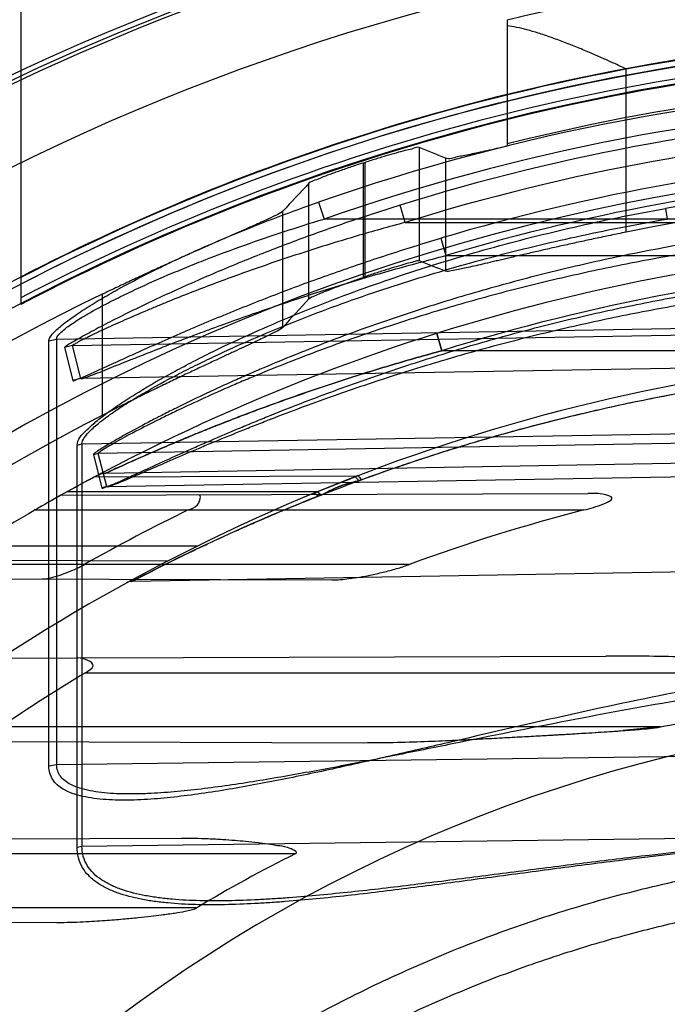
# Model space of a CAD drawing. Header units: millimetres. Extents: x 0 to 297, y 0 to 210.
# Tile 32 of 256: x 147.2155 to 147.3051, y 91.5267 to 91.6629. Entities that reach past the tile are written whole.
import ezdxf

# ---------------------------------------------------------------- set-up
doc = ezdxf.new("R2010")
doc.units = ezdxf.units.MM
doc.header["$LTSCALE"] = 16.335
doc.layers.get('0').update_dxf_attribs({"linetype": 'CONTINUOUS'})
for name, color, linetype in [('01_GLOBAL', 7, 'CONTINUOUS'), ('INTFCLR_144815', 7, 'CONTINUOUS'), ('INTFCLR_72935', 7, 'CONTINUOUS')]:
    doc.layers.add(name, color=color, linetype=linetype)

msp = doc.modelspace()

# ---------------------------------------------------------------- linework, layer by layer
at = {"color": 7, "linetype": 'Continuous'}
msp.add_circle((148.0808034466, 92.1164639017), 1.9, dxfattribs=at)
at = {"color": 9, "linetype": 'Continuous'}
msp.add_arc((148.0808034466, 92.1164639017), 1.8756493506, 182.9674534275, 267.0325465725, dxfattribs=at)
at = {"layer": '01_GLOBAL', "color": 7, "linetype": 'Continuous'}
msp.add_circle((148.0808034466, 92.1164639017), 1.925, dxfattribs=at)
at = {"layer": 'INTFCLR_144815', "color": 6, "linetype": 'Continuous'}
msp.add_line((147.2829595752, 91.6628190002), (147.2829595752, 91.6453700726), dxfattribs=at)
at = {"layer": 'INTFCLR_144815', "color": 9, "linetype": 'Continuous'}
for p, q in [((147.299387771, 91.6334940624), (147.299387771, 91.65608739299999)), ((147.2707953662, 91.64519352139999), (147.2707953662, 91.62951443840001)), ((147.2744220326, 91.6437239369), (147.2744220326, 91.6280935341)), ((147.263021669, 91.64305593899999), (147.263021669, 91.6272394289)), ((147.2633056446, 91.6273363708), (147.2633056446, 91.6431475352)), ((147.2555319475, 91.6242965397), (147.2555319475, 91.64026390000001)), ((147.251905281, 91.6203184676), (147.251905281, 91.63638314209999)), ((147.2269395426, 91.6249045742), (147.2269395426, 91.6081579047))]:
    msp.add_line(p, q, dxfattribs=at)
at = {"layer": 'INTFCLR_144815', "color": 6, "linetype": 'Continuous'}
for radius in [0.3190566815, 0.3040475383]:
    msp.add_circle((147.3556636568, 91.35632411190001), radius, dxfattribs=at)
for radius, start, end in [(0.4398395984, 313.9937911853, 154.5150993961), (0.4217045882, 71.6563998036, 156.0440844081), (0.4149257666, 70.9981667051, 162.0018332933), (0.4107861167, 108.7136429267, 257.7559644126), (0.3305190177, 45.0000000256, 314.9999999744), (0.329927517, 44.99999995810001, 315.0000000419), (0.3294494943, 44.99999997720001, 315.0000000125), (0.305, 100.6326298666, 122.5166912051), (0.2983582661, 75.8961331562, 104.1038668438), (0.3013265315, 107.8487159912, 107.9054519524), (0.2828253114, 78.52282503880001, 101.4771749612), (0.2863173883, 108.8185484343, 108.8785955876), (0.2978344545, 115.6072723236, 154.3927276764), (0.2828253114, 117.0737153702, 152.9262846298)]:
    msp.add_arc((147.3556636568, 91.35632411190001), radius, start, end, dxfattribs=at)
at = {"layer": 'INTFCLR_144815', "color": 9, "linetype": 'Continuous'}
for radius, start, end in [(0.4367478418, 71.617857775, 156.0236179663), (0.4317480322, 71.6178577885, 156.0236179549), (0.4132177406, 70.768222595, 162.2317774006), (0.4082795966, 107.7076787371, 136.2923212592), (0.3393168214, 108.4596803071, 135.5403197), (0.315, 76.6554352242, 103.3445648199), (0.305, 79.3673701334, 100.6326298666), (0.3069439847, 128.4841463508, 246.0405071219)]:
    msp.add_arc((147.3556636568, 91.35632411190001), radius, start, end, dxfattribs=at)
at = {"layer": 'INTFCLR_144815', "color": 6, "linetype": 'Continuous'}
for centre, major_axis, ratio, start_param, end_param in [((147.0626170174, 91.35632411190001), (0.4397933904, 0), 0.7456587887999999, 1.0683155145, 1.0777008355), ((147.7964399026, 91.35632411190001), (0.6615004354, 0), 0.7456587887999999, 2.5281979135, 2.5377874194), ((147.0806042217, 91.35632411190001), (0.4127988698, 0), 0.7456587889, 1.0820479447, 1.0919724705), ((147.7784526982, 91.35632411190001), (0.6345059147, 0), 0.7456587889, 2.5394757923, 2.5496427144)]:
    msp.add_ellipse(centre, major_axis=major_axis, ratio=ratio, start_param=start_param, end_param=end_param, dxfattribs=at)
for points, knots in [([(147.299387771, 91.65608739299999), (147.298831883, 91.65634075), (147.297776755, 91.6568193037), (147.2961690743, 91.6575364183), (147.2944959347, 91.6582666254), (147.2926877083, 91.65902669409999), (147.2908219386, 91.6597714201), (147.2890049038, 91.66044522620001), (147.2873028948, 91.66101338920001), (147.2857354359, 91.66146926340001), (147.2843085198, 91.6618099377), (147.2833950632, 91.66197014), (147.2829595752, 91.6620290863)], [0, 0, 0, 0, 0.1045982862, 0.1983703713, 0.3014069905, 0.4171606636, 0.5341986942, 0.6453462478, 0.7489281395, 0.8413582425, 0.9247560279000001, 1, 1, 1, 1]), ([(147.2707953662, 91.64519352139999), (147.2705347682, 91.64529794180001), (147.2699290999, 91.64500013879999), (147.2689879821, 91.6448453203), (147.2678368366, 91.64450741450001), (147.266734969, 91.644202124), (147.2657514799, 91.6439093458), (147.2649563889, 91.64366816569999), (147.264136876, 91.6434131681), (147.2635842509, 91.6432372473), (147.2633056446, 91.6431475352)], [0, 0, 0, 0, 0.108377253, 0.2256681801, 0.3802479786, 0.5662019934, 0.6686924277, 0.7761129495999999, 0.8870080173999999, 1, 1, 1, 1]), ([(147.2829595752, 91.6453700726), (147.2824680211, 91.64526186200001), (147.2815248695, 91.6450539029), (147.280173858, 91.64475770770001), (147.2789516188, 91.6444910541), (147.2778673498, 91.6442647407), (147.2769218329, 91.6440579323), (147.2758083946, 91.6438944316), (147.2749357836, 91.64351342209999), (147.2744220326, 91.6437239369)], [0, 0, 0, 0, 0.1735257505, 0.3329540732, 0.4769053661, 0.604600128, 0.7154810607, 0.8085865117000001, 1, 1, 1, 1]), ([(147.263021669, 91.64305593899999), (147.2627449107, 91.6429665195), (147.2621944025, 91.6427866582), (147.2613775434, 91.642513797), (147.2605807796, 91.6422418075), (147.2598148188, 91.6419742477), (147.2590898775, 91.64171614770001), (147.2582324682, 91.64140003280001), (147.2573098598, 91.64106833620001), (147.2563825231, 91.6406426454), (147.255738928, 91.6404831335), (147.2555319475, 91.64026390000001)], [0, 0, 0, 0, 0.1090706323, 0.2171844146, 0.3229709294, 0.4247869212, 0.5214739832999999, 0.6114566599, 0.7678555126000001, 0.8869324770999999, 1, 1, 1, 1]), ([(147.251905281, 91.63638314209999), (147.2516515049, 91.6361087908), (147.2507980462, 91.6357725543), (147.2497399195, 91.6352264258), (147.2486323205, 91.6347334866), (147.2476048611, 91.6342726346), (147.2464427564, 91.6337602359), (147.2451552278, 91.633194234), (147.2437438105, 91.6325749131), (147.2422194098, 91.6319044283), (147.2405846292, 91.6311821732), (147.2388506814, 91.6304108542), (147.2370241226, 91.6295913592), (147.2351155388, 91.6287264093), (147.2331394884, 91.62782077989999), (147.2311063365, 91.6268776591), (147.2290335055, 91.6259037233), (147.2276400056, 91.62524028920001), (147.2269395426, 91.6249045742)], [0, 0, 0, 0, 0.040791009, 0.0959242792, 0.1317302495, 0.1727309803, 0.2189344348, 0.2703194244, 0.326250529, 0.3871611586, 0.4520867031, 0.5213197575, 0.5942959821, 0.6705951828, 0.7500289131, 0.8315469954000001, 0.9152192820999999, 1, 1, 1, 1]), ([(147.299387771, 91.6334940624), (147.2990305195, 91.63342152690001), (147.2983164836, 91.6332756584), (147.2972470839, 91.6330545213), (147.2961811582, 91.6328314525), (147.2951207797, 91.6326069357), (147.294068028, 91.63238148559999), (147.2930249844, 91.6321556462), (147.2919937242, 91.6319299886), (147.2909763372, 91.63170511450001), (147.2899749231, 91.6314816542), (147.2889915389, 91.6312602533), (147.2880281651, 91.6310415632), (147.2870866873, 91.6308262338), (147.2861689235, 91.6306149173), (147.2852766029, 91.6304082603), (147.2844113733, 91.63020690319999), (147.2835748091, 91.63001147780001), (147.2827683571, 91.62982259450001), (147.2819933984, 91.6296408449), (147.2812511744, 91.6294668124), (147.2803303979, 91.629251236), (147.2792695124, 91.62900458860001), (147.2781072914, 91.62873702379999), (147.2770997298, 91.6285169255), (147.2761501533, 91.62830332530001), (147.2752956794, 91.62818938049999), (147.2746688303, 91.62799567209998), (147.2744220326, 91.6280935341)], [0, 0, 0, 0, 0.0427967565, 0.08555836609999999, 0.1282025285, 0.1706461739, 0.2128055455, 0.2545967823, 0.2959358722, 0.3367390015, 0.3769197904, 0.4163923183, 0.4550771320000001, 0.4928963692, 0.5297749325, 0.5656409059, 0.6004266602, 0.6340664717, 0.666496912, 0.6976655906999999, 0.7275142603, 0.7559974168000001, 0.80868321, 0.8554082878, 0.8959204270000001, 0.9300212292, 0.9688314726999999, 1, 1, 1, 1]), ([(147.2707953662, 91.62951443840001), (147.2705339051, 91.6296156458), (147.2699325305, 91.6293070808), (147.2689933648, 91.62913801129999), (147.267844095, 91.62878043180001), (147.2667425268, 91.62845606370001), (147.2657581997, 91.62814541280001), (147.2649614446, 91.6278892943), (147.264139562, 91.6276184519), (147.2635852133, 91.6274316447), (147.2633056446, 91.6273363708)], [0, 0, 0, 0, 0.1077340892, 0.224575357, 0.3788562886, 0.5648538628, 0.6674947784, 0.7752125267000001, 0.8865052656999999, 1, 1, 1, 1]), ([(147.2555319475, 91.6242965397), (147.2557283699, 91.6245096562), (147.2563370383, 91.6246764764), (147.2572142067, 91.6250985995), (147.2583076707, 91.62551829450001), (147.2595248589, 91.6259912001), (147.2606141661, 91.6263910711), (147.2615297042, 91.6267200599), (147.2622710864, 91.6269808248), (147.2627787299, 91.6271563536), (147.263021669, 91.6272394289)], [0, 0, 0, 0, 0.1079592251, 0.2200941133, 0.3678942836, 0.5419518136, 0.7072646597, 0.7999207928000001, 0.9043619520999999, 1, 1, 1, 1]), ([(147.251905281, 91.6203184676), (147.2516539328, 91.6200397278), (147.2508062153, 91.61968475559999), (147.249754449, 91.61911673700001), (147.2486535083, 91.6186000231), (147.2476317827, 91.61811676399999), (147.24647489, 91.6175780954), (147.2451927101, 91.61698236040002), (147.2437857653, 91.61632928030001), (147.2422648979, 91.6156210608), (147.2406319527, 91.6148566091), (147.2388975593, 91.6140384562), (147.237069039, 91.61316777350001), (147.2351556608, 91.61224672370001), (147.2331731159, 91.6112807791), (147.2311305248, 91.61027260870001), (147.2290462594, 91.6092296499), (147.2276444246, 91.60851820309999), (147.2269395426, 91.6081579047)], [0, 0, 0, 0, 0.0405358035, 0.09524644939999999, 0.1307843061, 0.1715170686, 0.2174116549, 0.2685778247, 0.324220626, 0.3849318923, 0.4497694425, 0.5189481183, 0.5920424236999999, 0.6684956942, 0.7482893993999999, 0.8302200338, 0.9145036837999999, 1, 1, 1, 1])]:
    msp.add_open_spline(points, degree=3, knots=knots, dxfattribs=at)
at = {"layer": 'INTFCLR_72935', "color": 6, "linetype": 'Continuous'}
for p, q in [((147.2156636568, 91.7663241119), (147.2156636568, 91.62348131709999)), ((147.2562541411, 91.597408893), (147.2566557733, 91.5975741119)), ((147.2129391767, 91.5745759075), (147.2235661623, 91.5746130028))]:
    msp.add_line(p, q, dxfattribs=at)
at = {"layer": 'INTFCLR_72935', "color": 9, "linetype": 'Continuous'}
for p, q in [((147.2568367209, 91.6376359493), (147.2576099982, 91.63531060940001)), ((147.2688477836, 91.63484665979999), (147.2681485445, 91.6372315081)), ((147.3048601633, 91.6367741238), (147.3050991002, 91.63531060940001)), ((147.3606636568, 91.63531060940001), (147.2576099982, 91.63531060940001)), ((147.2688479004, 91.63484665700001), (147.3406636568, 91.63484665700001)), ((147.2737775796, 91.63265717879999), (147.2744437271, 91.6302619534)), ((147.2744437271, 91.6302619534), (147.3406636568, 91.6302619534)), ((147.2206270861, 91.61871822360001), (147.3406636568, 91.6207518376)), ((147.2228328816, 91.6178023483), (147.3382072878, 91.61981474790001)), ((147.2732115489, 91.6194857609), (147.2739153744, 91.6171001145)), ((147.2739153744, 91.6171001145), (147.27321155, 91.61948576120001)), ((147.2195455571, 91.61845895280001), (147.2206270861, 91.61871822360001)), ((147.2195455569, 91.55964303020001), (147.2195455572, 91.61845895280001)), ((147.2206270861, 91.61871822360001), (147.2206270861, 91.5598441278)), ((147.2228328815, 91.6178023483), (147.2217367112, 91.61752755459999)), ((147.2217367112, 91.61752755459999), (147.2228788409, 91.6129586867)), ((147.2239832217, 91.61323770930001), (147.2228328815, 91.6178023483)), ((147.3406636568, 91.6171001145), (147.2739153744, 91.6171001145)), ((147.3382072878, 91.6152300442), (147.2239832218, 91.61323770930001)), ((147.2239832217, 91.61323770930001), (147.2228788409, 91.6129586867)), ((147.2239832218, 91.61323770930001), (147.2240189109, 91.6132259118)), ((147.2241283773, 91.6042165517), (147.3556636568, 91.6064449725)), ((147.2234646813, 91.5484698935), (147.2234646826, 91.6040536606)), ((147.2234646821, 91.6040536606), (147.2241283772, 91.6042165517)), ((147.2241283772, 91.6042165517), (147.2241283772, 91.54859623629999)), ((147.3556636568, 91.6051278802), (147.2263848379, 91.6028729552)), ((147.2263848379, 91.6028729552), (147.2257117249, 91.60270006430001)), ((147.2257117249, 91.60270006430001), (147.2268851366, 91.5981331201)), ((147.2275635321, 91.59830881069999), (147.2263848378, 91.6028729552)), ((147.3382072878, 91.60205723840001), (147.2273434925, 91.6001221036)), ((147.2621268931, 91.5997476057), (147.2258211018, 91.5996208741)), ((147.2275635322, 91.59830881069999), (147.3556636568, 91.6005431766)), ((147.2212126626, 91.5971047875), (147.2941011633, 91.5973592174)), ((147.2566557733, 91.5975741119), (147.2220566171, 91.5975741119)), ((147.2275635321, 91.59830881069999), (147.2268851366, 91.5981331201)), ((147.2275635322, 91.59830881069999), (147.2276235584, 91.59828654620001)), ((147.2567997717, 91.5969810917), (147.2562541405, 91.5974088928)), ((147.2571972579, 91.5971434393), (147.2566557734, 91.597574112)), ((147.2176388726, 91.5950741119), (147.2935626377, 91.5950741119)), ((147.2400562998, 91.59007411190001), (147.2093306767, 91.59007411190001)), ((147.2054110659, 91.58757411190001), (147.2695151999, 91.58757411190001)), ((147.2359385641, 91.58799203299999), (147.2062170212, 91.58809578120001)), ((147.3556636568, 91.5873596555), (147.2310120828, 91.5851838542)), ((147.2024290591, 91.58560900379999), (147.2586775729, 91.5854126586)), ((147.2235661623, 91.5746130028), (147.2965842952, 91.5748678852)), ((147.224625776, 91.57257411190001), (147.3606636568, 91.57257411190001)), ((147.3041472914, 91.5650741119), (147.2128953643, 91.5650741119)), ((147.2061805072, 91.5630959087), (147.263039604, 91.56289743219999)), ((147.3406636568, 91.5614214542), (147.2206270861, 91.5598441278)), ((147.2206270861, 91.5598441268), (147.2195455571, 91.5596430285)), ((147.237884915, 91.5496629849), (147.1889727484, 91.5494922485)), ((147.2241283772, 91.54859623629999), (147.3556636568, 91.5503246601)), ((147.223464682, 91.54846989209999), (147.2241283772, 91.54859623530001)), ((147.1900432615, 91.5475741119), (147.2537036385, 91.5475741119)), ((147.2400102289, 91.54007411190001), (147.1817101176, 91.54007411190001)), ((147.176718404, 91.53819875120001), (147.220648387, 91.53804540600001))]:
    msp.add_line(p, q, dxfattribs=at)
at = {"layer": 'INTFCLR_72935', "color": 7, "linetype": 'Continuous'}
for p, q in [((147.2621364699, 91.59975147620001), (147.2566557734, 91.597574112)), ((147.2580508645, 91.5981419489), (147.2619353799, 91.5996739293)), ((147.261935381, 91.59967392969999), (147.2624483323, 91.59913321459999)), ((147.2231674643, 91.5981859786), (147.2220566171, 91.5975741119)), ((147.2566557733, 91.5975741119), (147.2580508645, 91.5981419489)), ((147.2187022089, 91.59568569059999), (147.2176388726, 91.5950741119)), ((147.3041472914, 91.5650741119), (147.2990153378, 91.5645675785))]:
    msp.add_line(p, q, dxfattribs=at)
at = {"layer": 'INTFCLR_72935', "color": 6, "linetype": 'Continuous'}
for centre, radius, start, end in [((147.3556636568, 91.35632411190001), 0.3049314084, 89.9999999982, 117.3303143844), ((147.3556636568, 91.35632411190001), 0.3024314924, 89.99999999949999, 117.5754435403), ((147.3556636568, 91.35632411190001), 0.3017258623, 90, 270.0000000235), ((147.3554695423, 91.356321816), 0.2941689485, 93.3847160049, 107.2678979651), ((147.3556636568, 91.35632411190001), 0.2867456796, 90, 270.0000000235), ((147.3556636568, 91.35632411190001), 0.2757760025, 120.0328200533, 123.7554123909), ((147.3550481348, 91.3563866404), 0.2654805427, 115.9629823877, 119.4451823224), ((147.3547789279, 91.3564928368), 0.2463096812, 104.3907691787, 110.2529123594), ((147.3545870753, 91.35638400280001), 0.2522461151, 121.0119110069, 124.1748372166), ((147.3474162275, 91.3602249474), 0.209479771, 116.5743491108, 120.8456671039)]:
    msp.add_arc(centre, radius, start, end, dxfattribs=at)
at = {"layer": 'INTFCLR_72935', "color": 9, "linetype": 'Continuous'}
for centre, radius, start, end in [((147.3556636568, 91.35632411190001), 0.3041104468, 92.3557200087, 117.4102795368), ((147.3556636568, 91.35632411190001), 0.301617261, 92.3557200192, 117.6561578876), ((147.3547498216, 91.3564095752), 0.2977838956, 92.24988654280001, 109.1963144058), ((147.354713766, 91.35640880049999), 0.295322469, 92.72265279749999, 109.1963140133), ((147.3554222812, 91.35634174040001), 0.2916508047, 93.38391173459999, 107.2680685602), ((147.3558542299, 91.35632398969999), 0.2882648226, 93.5313428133, 106.5425042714), ((147.3558109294, 91.3563221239), 0.2857685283, 93.53171623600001, 106.5427789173), ((147.3549984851, 91.35640153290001), 0.284820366, 89.8661908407, 100.138887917), ((147.3556636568, 91.35632411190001), 0.2757760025, 89.99999997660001, 119.1788213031), ((147.3556203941, 91.35632212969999), 0.2732780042, 93.65332684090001, 107.3964293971), ((147.3556636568, 91.35632411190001), 0.2607760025, 89.99999997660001, 123.1824438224), ((147.2273871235, 91.5976224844), 0.0025, 91.00000000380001, 117.9955409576), ((147.2506281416, 91.61265926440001), 0.0168491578, 291.4868179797, 292.9469111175), ((147.3534766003, 91.3515600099), 0.2637759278, 111.5005847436, 117.6633163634), ((147.2310382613, 91.5836840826), 0.0015, 91.00000000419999, 118.7289681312), ((147.3556636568, 91.35632411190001), 0.2107755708, 90.00000000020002, 157.5066823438)]:
    msp.add_arc(centre, radius, start, end, dxfattribs=at)
at = {"layer": 'INTFCLR_72935', "color": 7, "linetype": 'Continuous'}
for centre, radius, start, end in [((147.3529567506, 91.36133015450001), 0.2700850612, 118.0813341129, 118.7213078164), ((147.351610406, 91.3638200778), 0.2672544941, 118.0779499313, 118.7243797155), ((147.3556636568, 91.35632411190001), 0.2757760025, 119.1788213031, 120.0328200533), ((147.2837651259, 91.48410980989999), 0.1291536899, 118.9683096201, 119.7575206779), ((147.2576082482, 92.1621337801), 0.5989993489, 273.4705392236, 273.9638541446), ((147.2139657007, 92.87565620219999), 1.3138551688, 273.2618077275, 273.48664022)]:
    msp.add_arc(centre, radius, start, end, dxfattribs=at)
at = {"layer": 'INTFCLR_72935', "color": 9, "linetype": 'Continuous'}
for points, knots in [([(147.2195455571, 91.61845895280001), (147.2195455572, 91.61880727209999), (147.2201910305, 91.61962477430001), (147.2214064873, 91.62071640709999), (147.2231897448, 91.62201706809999), (147.2252732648, 91.6233679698), (147.2275648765, 91.6247324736), (147.2308276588, 91.6265479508), (147.2342231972, 91.62828043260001), (147.2377094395, 91.62994052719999), (147.2412670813, 91.63155993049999), (147.2457757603, 91.63348410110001), (147.2512666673, 91.63564332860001), (147.254972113, 91.6369867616), (147.2568367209, 91.6376359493)], [0, 0, 0, 0, 0.0246790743, 0.06645426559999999, 0.1196590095, 0.1792592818, 0.2428803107, 0.3084304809, 0.4438405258, 0.5128448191, 0.5820092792, 0.7207776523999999, 0.8601109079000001, 1, 1, 1, 1]), ([(147.2681485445, 91.6372315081), (147.265858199, 91.6365195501), (147.2613058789, 91.6350403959), (147.2545539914, 91.63265001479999), (147.2479012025, 91.6300959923), (147.2424407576, 91.6278298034), (147.2381478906, 91.6259421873), (147.2355148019, 91.6247394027), (147.2334511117, 91.62376898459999), (147.2314668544, 91.6228177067), (147.2291080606, 91.62165351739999), (147.2268537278, 91.620495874), (147.2251959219, 91.6196112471), (147.2240948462, 91.6190120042), (147.2230884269, 91.6184294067), (147.2222777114, 91.6179830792), (147.2219028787, 91.6176763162), (147.2217260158, 91.6175705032), (147.2217367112, 91.61752755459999)], [0, 0, 0, 0, 0.1423711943, 0.2840933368, 0.4251187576, 0.5653309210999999, 0.6349812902, 0.7034809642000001, 0.7371577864, 0.7703487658, 0.8340975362, 0.8933172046, 0.9206948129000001, 0.9457713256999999, 0.9673800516, 0.9908468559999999, 0.9973727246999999, 1, 1, 1, 1]), ([(147.2234646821, 91.6040536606), (147.2234646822, 91.6048281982), (147.2246021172, 91.6059817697), (147.2261114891, 91.60737351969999), (147.2278606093, 91.60869300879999), (147.2298335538, 91.6100483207), (147.2327802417, 91.61190917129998), (147.2359188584, 91.6137037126), (147.2392093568, 91.615450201), (147.2426743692, 91.61720300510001), (147.247139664, 91.61931257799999), (147.2526282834, 91.6216974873), (147.2600912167, 91.6246872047), (147.2695846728, 91.62805201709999), (147.2811714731, 91.6315260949), (147.2929353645, 91.6344599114), (147.3008701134, 91.63606058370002), (147.3048601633, 91.6367741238)], [0, 0, 0, 0, 0.0261215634, 0.0471155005, 0.0717675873, 0.09915979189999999, 0.1280750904, 0.1891877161, 0.2210736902, 0.2536998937, 0.3201411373, 0.3875928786, 0.4554953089, 0.5912459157, 0.7271141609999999, 0.8632993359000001, 1, 1, 1, 1]), ([(147.2206270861, 91.61871822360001), (147.2206274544, 91.6190298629), (147.2212943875, 91.6197464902), (147.2224788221, 91.6206806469), (147.2242496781, 91.6218077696), (147.2263119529, 91.6229770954), (147.2285839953, 91.62415984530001), (147.2318223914, 91.6257348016), (147.2351882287, 91.62723569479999), (147.2386433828, 91.628667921), (147.2421726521, 91.6300721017), (147.2466467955, 91.6317338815), (147.2520916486, 91.6335964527), (147.2557626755, 91.634751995), (147.2576099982, 91.63531060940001)], [0, 0, 0, 0, 0.0228670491, 0.0633210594, 0.1156297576, 0.1746498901, 0.23793195, 0.3033404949, 0.4389361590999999, 0.5082286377, 0.5777863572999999, 0.7176345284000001, 0.8583878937, 1, 1, 1, 1]), ([(147.2241283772, 91.6042165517), (147.2241273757, 91.60451638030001), (147.224504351, 91.6052326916), (147.225420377, 91.60622265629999), (147.2267845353, 91.60738179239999), (147.2284972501, 91.6086270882), (147.2304672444, 91.6099192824), (147.233397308, 91.61168780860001), (147.2365202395, 91.6133946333), (147.2397915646, 91.615055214), (147.2432399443, 91.6167213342), (147.2476820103, 91.61872916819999), (147.2531424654, 91.62099406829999), (147.2605682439, 91.62383812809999), (147.2700149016, 91.627034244), (147.2815398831, 91.63033290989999), (147.293241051, 91.6331199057), (147.3011326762, 91.634626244), (147.3050991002, 91.63531060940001)], [0, 0, 0, 0, 0.0102308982, 0.0258195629, 0.0465372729, 0.0709489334, 0.09813150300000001, 0.1268757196, 0.1877218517, 0.2195079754, 0.2520561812, 0.3183951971, 0.3858144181, 0.4537427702, 0.5897004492, 0.725948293, 0.8626566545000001, 1, 1, 1, 1]), ([(147.3556636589, 91.6360160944), (147.3497797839, 91.6360200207), (147.3377356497, 91.63564775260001), (147.3196149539, 91.63390988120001), (147.3044147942, 91.6314229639), (147.2923666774, 91.6288217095), (147.284875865, 91.6269358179), (147.2789138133, 91.6252701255), (147.2729957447, 91.6235055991), (147.2657062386, 91.6211238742), (147.2571432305, 91.6179902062), (147.2508594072, 91.61543467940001), (147.246755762, 91.613655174), (147.2441030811, 91.6124757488), (147.2408931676, 91.6109954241), (147.2377759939, 91.6094863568), (147.2353870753, 91.6082858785), (147.2331912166, 91.6071541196), (147.2311372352, 91.6060564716), (147.2292648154, 91.60500786), (147.2280801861, 91.604325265), (147.2271244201, 91.6037395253), (147.2263533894, 91.6032687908), (147.2259856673, 91.6029567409), (147.2256934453, 91.60277150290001), (147.225711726, 91.60270006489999)], [0, 0, 0, 0, 0.1300529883, 0.2661331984, 0.4020883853, 0.4702131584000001, 0.5385311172, 0.5727886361, 0.6070347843, 0.675024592, 0.7422551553, 0.8085421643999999, 0.8249273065, 0.8411194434, 0.8727085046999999, 0.9030533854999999, 0.9176641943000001, 0.9318013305, 0.9576606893, 0.9691088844, 0.9792876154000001, 0.9877522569, 0.9942421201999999, 0.9983701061, 1, 1, 1, 1]), ([(147.2688477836, 91.63484665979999), (147.2665792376, 91.6342341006), (147.26206943, 91.63296478), (147.2553752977, 91.630904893), (147.2487798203, 91.62869949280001), (147.2433625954, 91.62674087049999), (147.239104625, 91.6251041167), (147.2364926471, 91.6240633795), (147.2344462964, 91.62322109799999), (147.2324795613, 91.62239703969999), (147.2301427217, 91.6213856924), (147.2279051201, 91.6203847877), (147.2262639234, 91.6196112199), (147.2251693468, 91.6190939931), (147.2242686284, 91.61863206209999), (147.2234874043, 91.6182621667), (147.223159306, 91.6179996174), (147.2228065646, 91.61786553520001), (147.2228328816, 91.6178023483)], [0, 0, 0, 0, 0.1433745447, 0.2858317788, 0.4273066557, 0.5676656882, 0.6372666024, 0.7056378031, 0.7392162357, 0.7722895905, 0.8357419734, 0.8946088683, 0.9217446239, 0.9466267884, 0.9680081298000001, 0.9848759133, 0.9958235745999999, 1, 1, 1, 1]), ([(147.3556636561, 91.63453298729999), (147.3498028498, 91.6345372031), (147.3378176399, 91.6341850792), (147.3197888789, 91.632537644), (147.3046689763, 91.6301788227), (147.2926826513, 91.6277093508), (147.2852309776, 91.6259185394), (147.2792998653, 91.6243362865), (147.2734148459, 91.6226605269), (147.2661662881, 91.620398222), (147.257649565, 91.61742005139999), (147.2513972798, 91.61498960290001), (147.2473140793, 91.6132966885), (147.2446760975, 91.6121751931), (147.2414840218, 91.6107674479), (147.2383832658, 91.6093317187), (147.236006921, 91.6081894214), (147.2338234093, 91.6071128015), (147.2317806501, 91.60606838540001), (147.2299182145, 91.605070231), (147.2287398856, 91.6044205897), (147.2277903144, 91.60386311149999), (147.2270219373, 91.6034150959), (147.2266600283, 91.6031182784), (147.2263662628, 91.6029419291), (147.2263848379, 91.6028729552)], [0, 0, 0, 0, 0.1306793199, 0.2671604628, 0.4034123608, 0.4716301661, 0.5399963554, 0.5742590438, 0.6084966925, 0.6764262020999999, 0.7435349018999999, 0.8096345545, 0.8259621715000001, 0.8420928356, 0.87354809, 0.9037458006, 0.9182785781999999, 0.9323352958, 0.9580329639, 0.9694019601, 0.9795046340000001, 0.9878997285, 0.9943285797, 0.9984072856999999, 1, 1, 1, 1]), ([(147.2228788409, 91.6129586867), (147.2229056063, 91.6128520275), (147.2235106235, 91.6132153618), (147.2241338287, 91.6133484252), (147.2254398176, 91.6139896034), (147.2267888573, 91.61458183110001), (147.2282468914, 91.61525344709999), (147.2296919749, 91.6159114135), (147.2317453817, 91.61684415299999), (147.2344190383, 91.6180430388), (147.2371610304, 91.6192453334), (147.2394183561, 91.62021543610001), (147.2417238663, 91.6211922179), (147.2458135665, 91.6228862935), (147.2517431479, 91.62522559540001), (147.2589803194, 91.6278823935), (147.2663318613, 91.6303759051), (147.2712882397, 91.63191779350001), (147.2737775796, 91.63265717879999)], [0, 0, 0, 0, 0.0060385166, 0.0229617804, 0.0481569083, 0.0789239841, 0.1063052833, 0.1356734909, 0.1662901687, 0.2300885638, 0.2966060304, 0.3306858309, 0.3650068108, 0.4341000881, 0.5737622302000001, 0.7150039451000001, 0.8574018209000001, 1, 1, 1, 1]), ([(147.2240188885, 91.6132258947), (147.2241702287, 91.6132283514), (147.2246066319, 91.61340558), (147.2259099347, 91.613848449), (147.2275082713, 91.61451386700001), (147.2293049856, 91.6152264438), (147.2307396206, 91.6158020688), (147.2327761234, 91.61660688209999), (147.2354264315, 91.6176510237), (147.2381453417, 91.61868925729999), (147.2403821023, 91.6195310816), (147.2426680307, 91.620377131), (147.2467254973, 91.6218428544), (147.2526064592, 91.6238656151), (147.2597812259, 91.6261567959), (147.2670683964, 91.6283059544), (147.2719788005, 91.62962474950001), (147.2744437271, 91.6302619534)], [0, 0, 0, 0, 0.0085245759, 0.0258032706, 0.0782356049, 0.1055095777, 0.1347577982, 0.1652736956, 0.2288442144, 0.2951836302, 0.3291852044, 0.363444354, 0.4324609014, 0.572150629, 0.7136743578, 0.8566121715, 1, 1, 1, 1]), ([(147.2268851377, 91.5981331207), (147.2269176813, 91.59800830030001), (147.2276395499, 91.59839023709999), (147.22839531, 91.5985800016), (147.2300207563, 91.5993579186), (147.231637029, 91.6000731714), (147.2333138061, 91.600843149), (147.2354604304, 91.6018199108), (147.2377265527, 91.6028427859), (147.2400901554, 91.60389037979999), (147.2425971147, 91.6049867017), (147.2451640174, 91.6060834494), (147.2477835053, 91.6071739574), (147.2518383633, 91.6088307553), (147.2580466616, 91.6112442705), (147.2665072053, 91.6142498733), (147.2737162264, 91.61656335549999), (147.2795744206, 91.6182903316), (147.2854899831, 91.6199312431), (147.2914514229, 91.6214299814), (147.2974540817, 91.6227828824), (147.3034797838, 91.6240367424), (147.3110326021, 91.62541407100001), (147.3231298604, 91.62720722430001), (147.3380053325, 91.62866046), (147.3498824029, 91.6290449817), (147.3556636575, 91.6290488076)], [0, 0, 0, 0, 0.002897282, 0.0111370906, 0.0238228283, 0.0399340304, 0.05204840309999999, 0.06499811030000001, 0.09299328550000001, 0.1078509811, 0.1230741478, 0.1544482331, 0.1705467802, 0.1868040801, 0.2528324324, 0.3201336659, 0.3884402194, 0.4228553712, 0.4573063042, 0.5263205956, 0.5608914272, 0.5955074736, 0.6645562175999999, 0.7332953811, 0.8701485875, 1, 1, 1, 1]), ([(147.2276237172, 91.598286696), (147.2278104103, 91.5982899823), (147.2283447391, 91.5985095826), (147.2299575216, 91.59911241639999), (147.2323893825, 91.6002089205), (147.2356058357, 91.60160161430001), (147.2383474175, 91.6027874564), (147.2406982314, 91.60378322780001), (147.243191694, 91.60482578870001), (147.2457445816, 91.6058685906), (147.2483496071, 91.6069052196), (147.2523834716, 91.6084807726), (147.2585597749, 91.61077548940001), (147.2669739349, 91.6136316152), (147.274142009, 91.61582884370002), (147.2799669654, 91.6174689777), (147.2858511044, 91.61902777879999), (147.2917797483, 91.620450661), (147.2977484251, 91.62173475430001), (147.3037417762, 91.6229251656), (147.3112538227, 91.624232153), (147.3232862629, 91.6259336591), (147.3380882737, 91.62731238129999), (147.3499057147, 91.6276769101), (147.3556636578, 91.6276804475)], [0, 0, 0, 0, 0.0042307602, 0.0127200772, 0.039388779, 0.064357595, 0.0922418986, 0.1070416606, 0.1222076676, 0.153477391, 0.1695236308, 0.1857336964, 0.2516010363, 0.3187920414, 0.387039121, 0.4214461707, 0.4559015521, 0.5249569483, 0.5595654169, 0.5942298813, 0.6634025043, 0.7322979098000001, 0.8695361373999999, 1, 1, 1, 1]), ([(147.2739153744, 91.6171001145), (147.2716170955, 91.61647335), (147.2670478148, 91.61517955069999), (147.2602690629, 91.6130737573), (147.2535925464, 91.61082317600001), (147.2481098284, 91.60883003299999), (147.2438017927, 91.6071702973), (147.2411600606, 91.6061204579), (147.2390911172, 91.60527435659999), (147.2371065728, 91.6044495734), (147.2347442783, 91.6034469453), (147.2325015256, 91.6024600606), (147.2308161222, 91.60171504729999), (147.2295411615, 91.6011236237), (147.2281692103, 91.60055753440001), (147.2277731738, 91.6002850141), (147.2272813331, 91.60012101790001), (147.2273434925, 91.6001221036)], [0, 0, 0, 0, 0.143999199, 0.2870321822, 0.4290317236, 0.5698547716, 0.6396317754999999, 0.708094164, 0.7416889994, 0.7747394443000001, 0.8380349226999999, 0.8965827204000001, 0.9235689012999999, 0.9481140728, 0.9856404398, 0.9962420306, 1, 1, 1, 1]), ([(147.2739153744, 91.6171001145), (147.2716170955, 91.61647335), (147.2670478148, 91.61517955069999), (147.2602690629, 91.6130737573), (147.2535925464, 91.61082317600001), (147.2481098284, 91.60883003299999), (147.2438017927, 91.6071702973), (147.2411600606, 91.6061204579), (147.2390911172, 91.60527435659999), (147.2371065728, 91.6044495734), (147.2347442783, 91.6034469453), (147.2325015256, 91.6024600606), (147.2308161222, 91.60171504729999), (147.2295411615, 91.6011236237), (147.2281692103, 91.60055753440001), (147.2277731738, 91.6002850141), (147.2272813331, 91.60012101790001), (147.2273434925, 91.6001221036)], [0, 0, 0, 0, 0.143999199, 0.2870321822, 0.4290317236, 0.5698547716, 0.6396317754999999, 0.708094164, 0.7416889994, 0.7747394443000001, 0.8380349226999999, 0.8965827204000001, 0.9235689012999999, 0.9481140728, 0.9856404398, 0.9962420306, 1, 1, 1, 1]), ([(147.2273434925, 91.6001221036), (147.2281177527, 91.60048286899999), (147.2296621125, 91.60119304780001), (147.2316476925, 91.6020845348), (147.2333166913, 91.6028213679), (147.2351759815, 91.6036293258), (147.237611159, 91.60466431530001), (147.2401129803, 91.605696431), (147.2421804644, 91.60652489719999), (147.2443002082, 91.60736284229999), (147.2480699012, 91.6088145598), (147.2535425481, 91.610805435), (147.2590972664, 91.61268003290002), (147.263607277, 91.6141095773), (147.2681669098, 91.6154971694), (147.2716116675, 91.6164717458), (147.2739153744, 91.6171001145)], [0, 0, 0, 0, 0.0516329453, 0.1027490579, 0.1315642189, 0.1619138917, 0.2252910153, 0.2915054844, 0.3255022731, 0.3599249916, 0.4292866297, 0.5696783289, 0.7119073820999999, 0.7836250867, 0.8556591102, 1, 1, 1, 1]), ([(147.2310120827, 91.5851838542), (147.2317303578, 91.5855604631), (147.234185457, 91.58683324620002), (147.2371873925, 91.5883298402), (147.2400361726, 91.58969890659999), (147.2422959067, 91.5907658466), (147.2446416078, 91.5918423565), (147.2470598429, 91.5929196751), (147.2495760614, 91.59401753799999), (147.2541078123, 91.59593166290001), (147.2607569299, 91.5985541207), (147.2675687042, 91.6009882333), (147.273145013, 91.60282701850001), (147.2788136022, 91.60459233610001), (147.2859813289, 91.6066293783), (147.2946742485, 91.60878934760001), (147.3063362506, 91.61127768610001), (147.3210118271, 91.61365426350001), (147.3384532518, 91.61531348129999), (147.3500210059, 91.61567246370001), (147.3556636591, 91.6156721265)], [0, 0, 0, 0, 0.0187784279, 0.0640286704, 0.0776573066, 0.0919599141, 0.1218885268, 0.1374130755, 0.1532557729, 0.1854520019, 0.2513120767, 0.3187196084, 0.3529057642, 0.3872578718, 0.4561807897, 0.5254037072, 0.5946128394, 0.73223709, 0.8693510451, 1, 1, 1, 1]), ([(147.2624483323, 91.59913321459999), (147.2642841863, 91.5998168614), (147.2670631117, 91.600802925), (147.2708021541, 91.60205427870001), (147.2764889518, 91.60390653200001), (147.2832060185, 91.6058845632), (147.2909726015, 91.60787351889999), (147.2987900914, 91.6097140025), (147.3086183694, 91.61166203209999), (147.3204692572, 91.61347583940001), (147.3323579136, 91.6147602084), (147.3440938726, 91.6155111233), (147.3518690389, 91.6156687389), (147.3556636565, 91.6156721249)], [0, 0, 0, 0, 0.0617613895, 0.09294716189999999, 0.1243056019, 0.2503181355, 0.3136033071, 0.3770490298, 0.5034991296, 0.6293644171, 0.7549040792, 0.8803678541, 1, 1, 1, 1]), ([(147.3402728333, 91.5749383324), (147.337787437, 91.5747169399), (147.3339177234, 91.57431038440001), (147.3286752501, 91.5736434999), (147.3231575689, 91.5728603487), (147.3162915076, 91.5717461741), (147.3053783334, 91.5697293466), (147.2918553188, 91.5668621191), (147.2784270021, 91.5637507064), (147.2677363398, 91.561267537), (147.2610794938, 91.5597603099), (147.2557701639, 91.55861411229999), (147.2518172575, 91.5577992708), (147.2478947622, 91.5570414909), (147.2440124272, 91.5563576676), (147.2401843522, 91.555769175), (147.236427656, 91.55530333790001), (147.2333450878, 91.55504505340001), (147.2309280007, 91.5549476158), (147.2286141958, 91.55493774), (147.2263688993, 91.555071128), (147.2242469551, 91.55544002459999), (147.2228022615, 91.55584947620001), (147.2213301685, 91.5565121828), (147.2199246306, 91.55767356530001), (147.2195455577, 91.5590016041), (147.2195455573, 91.55964302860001)], [0, 0, 0, 0, 0.05999383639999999, 0.09353486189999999, 0.1270591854, 0.193982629, 0.2607591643, 0.3938753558, 0.5263010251, 0.5921736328, 0.6577577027, 0.6904022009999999, 0.7227671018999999, 0.7547951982, 0.7864526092, 0.8175428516, 0.8479061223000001, 0.8774523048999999, 0.891887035, 0.9060541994, 0.9330870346, 0.9458099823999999, 0.9577889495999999, 0.9690647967, 0.9845780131, 1, 1, 1, 1]), ([(147.3404130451, 91.57307593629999), (147.3379302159, 91.5728870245), (147.3340746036, 91.57254005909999), (147.3288557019, 91.57196967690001), (147.3233849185, 91.57130173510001), (147.3165770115, 91.5703498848), (147.3057571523, 91.5686231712), (147.2923457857, 91.5661600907), (147.2790219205, 91.5634743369), (147.2684179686, 91.56132447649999), (147.2618160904, 91.5600167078), (147.2565512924, 91.55902034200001), (147.2526308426, 91.5583108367), (147.2487405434, 91.5576498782), (147.2448900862, 91.5570521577), (147.2410935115, 91.5565362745), (147.2373678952, 91.5561260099), (147.2342351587, 91.55589046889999), (147.2323458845, 91.5558229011), (147.231673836, 91.5558112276)], [0, 0, 0, 0, 0.06778998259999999, 0.1053769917, 0.1429270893, 0.2178334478, 0.292508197, 0.4412092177, 0.5890186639, 0.6625428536, 0.7357739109, 0.7722438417, 0.8084191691, 0.8442397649, 0.8796715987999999, 0.9144981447, 0.9485422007, 0.9817008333, 1, 1, 1, 1]), ([(147.2316738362, 91.5558112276), (147.2311663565, 91.5558024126), (147.2295447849, 91.5557968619), (147.2273979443, 91.555902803), (147.225294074, 91.5562170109), (147.2238646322, 91.5565658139), (147.2224250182, 91.5571293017), (147.2210430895, 91.5580856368), (147.2206270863, 91.55928266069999), (147.2206270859, 91.5598441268)], [0, 0, 0, 0, 0.1193366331, 0.3813119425, 0.504195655, 0.619209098, 0.7261085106, 0.8679880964, 1, 1, 1, 1]), ([(147.3556636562, 91.5508685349), (147.3498010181, 91.55079310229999), (147.3377746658, 91.55038561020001), (147.3196198, 91.54902581), (147.3058194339, 91.54750796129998), (147.2966378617, 91.5463681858), (147.2905606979, 91.5455865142), (147.2830350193, 91.5445806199), (147.2740956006, 91.54337553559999), (147.2652826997, 91.54224181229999), (147.2580172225, 91.54142359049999), (147.2529797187, 91.5409752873), (147.2501364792, 91.54076831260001), (147.247341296, 91.5405999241), (147.2439146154, 91.5404672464), (147.2399004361, 91.5404684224), (147.2366473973, 91.5406447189), (147.2341363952, 91.54093094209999), (147.2317847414, 91.5413168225), (147.2295485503, 91.5418860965), (147.2275138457, 91.5427391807), (147.2261746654, 91.5435171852), (147.2250314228, 91.5444720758), (147.2241435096, 91.54562563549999), (147.2235807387, 91.5469850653), (147.2234646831, 91.54796890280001), (147.223464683, 91.5484698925)], [0, 0, 0, 0, 0.1289801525, 0.2646247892, 0.4004023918, 0.4343527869, 0.4681570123, 0.5351918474, 0.6013787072, 0.6665897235, 0.7306589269, 0.7622023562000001, 0.7778384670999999, 0.7933700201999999, 0.8238027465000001, 0.8532617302, 0.8816493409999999, 0.8954141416, 0.908833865, 0.9340747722, 0.9459268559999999, 0.9572740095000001, 0.9680210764, 0.9784972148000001, 0.9889789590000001, 1, 1, 1, 1]), ([(147.3556636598, 91.5509511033), (147.3498230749, 91.5508763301), (147.3378521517, 91.5504832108), (147.3197841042, 91.5491828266), (147.3060543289, 91.54773455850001), (147.2969198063, 91.5466471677), (147.2908744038, 91.54590149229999), (147.2833878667, 91.5449418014), (147.2744947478, 91.54379162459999), (147.2657274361, 91.54270882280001), (147.2585000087, 91.5419264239), (147.2534892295, 91.5414968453), (147.2506609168, 91.5412980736), (147.2478317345, 91.5411331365), (147.2457056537, 91.54105386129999), (147.2442811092, 91.54102898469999)], [0, 0, 0, 0, 0.1566143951, 0.3210466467, 0.4855983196, 0.5267373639, 0.5676974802, 0.6489192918, 0.7291134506, 0.8081312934, 0.8857786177, 0.92401377, 0.9429688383, 0.9617983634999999, 1, 1, 1, 1]), ([(147.2442811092, 91.54102898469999), (147.242997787, 91.5410065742), (147.2404300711, 91.5410076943), (147.2372429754, 91.5411701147), (147.23474498, 91.54144006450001), (147.2324074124, 91.5418046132), (147.2301851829, 91.5423426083), (147.2281597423, 91.5431517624), (147.226828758, 91.5438887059), (147.2256920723, 91.5447932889), (147.2248073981, 91.5458875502), (147.2242447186, 91.5471809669), (147.2241283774, 91.5481198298), (147.2241283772, 91.54859623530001)], [0, 0, 0, 0, 0.1636849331, 0.3273608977, 0.4066878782, 0.4839772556, 0.6290768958, 0.6969461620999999, 0.7616165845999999, 0.8224219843, 0.8811135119, 0.9392447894, 1, 1, 1, 1])]:
    msp.add_open_spline(points, degree=3, knots=knots, dxfattribs=at)
at = {"layer": 'INTFCLR_72935', "color": 7, "linetype": 'Continuous'}
for points, knots in [([(147.2627959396, 91.5992295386), (147.2627337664, 91.5993225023), (147.262594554, 91.59952118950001), (147.262269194, 91.59986542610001), (147.2621364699, 91.59975147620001)], [0, 0, 0, 0, 0.3899957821, 1, 1, 1, 1]), ([(147.2624483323, 91.59913321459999), (147.2617534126, 91.59894002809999), (147.2599025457, 91.59855893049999), (147.2582509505, 91.5976188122), (147.2571972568, 91.59714343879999)], [0, 0, 0, 0, 0.3842206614, 1, 1, 1, 1]), ([(147.2571972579, 91.5971434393), (147.257618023, 91.5973274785), (147.2584518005, 91.5977136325), (147.2602328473, 91.5986307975), (147.2617579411, 91.59893967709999), (147.2627959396, 91.5992295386)], [0, 0, 0, 0, 0.2299587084, 0.460365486, 1, 1, 1, 1]), ([(147.2586775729, 91.5854126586), (147.2594690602, 91.58541006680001), (147.2607546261, 91.5855303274), (147.2625819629, 91.5857999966), (147.2642428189, 91.5861124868), (147.2660324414, 91.5865181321), (147.2678184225, 91.58699835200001), (147.2689751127, 91.58737564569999), (147.2695151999, 91.58757411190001)], [0, 0, 0, 0, 0.2141163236, 0.3480242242, 0.499848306, 0.6711139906, 0.8443418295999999, 1, 1, 1, 1]), ([(147.2630396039, 91.56289743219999), (147.2646209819, 91.5629076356), (147.2676317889, 91.56293172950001), (147.2719035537, 91.56308203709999), (147.275721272, 91.5632434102), (147.2791259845, 91.5634083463), (147.2821865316, 91.56356751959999), (147.2849536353, 91.5637172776), (147.2874649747, 91.5638568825), (147.2897518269, 91.5639876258), (147.2918410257, 91.5641103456), (147.2937528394, 91.5642255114), (147.2955021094, 91.56433332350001), (147.2971046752, 91.5644364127), (147.298983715, 91.56456221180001), (147.301318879, 91.56474253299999), (147.3031711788, 91.56489227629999), (147.3041472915, 91.5650741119)], [0, 0, 0, 0, 0.1152152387, 0.2193426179, 0.3113950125, 0.3936091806, 0.4676852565, 0.5346755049, 0.5955041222, 0.6509337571, 0.7015583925, 0.7479769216, 0.7904736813, 0.8292435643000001, 0.8649789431, 0.9276609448, 1, 1, 1, 1]), ([(147.2537036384, 91.5475741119), (147.2541220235, 91.5477875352), (147.2522779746, 91.5485854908), (147.251282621, 91.54861803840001), (147.2498242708, 91.54887965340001), (147.248361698, 91.54905306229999), (147.2468422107, 91.5492200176), (147.2452195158, 91.54936515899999), (147.2435103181, 91.54949155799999), (147.2410383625, 91.54962539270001), (147.2391266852, 91.54966596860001), (147.2378849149, 91.5496629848)], [0, 0, 0, 0, 0.08719848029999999, 0.1725003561, 0.2583589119, 0.3422896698, 0.451415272, 0.5403637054, 0.6451805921, 0.7694564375, 1, 1, 1, 1]), ([(147.220648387, 91.53804540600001), (147.2212869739, 91.5380471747), (147.2225091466, 91.5380587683), (147.2242578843, 91.5381278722), (147.2258458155, 91.5382146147), (147.2276834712, 91.5383379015), (147.2296912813, 91.5385017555), (147.2318038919, 91.5387038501), (147.233577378, 91.53889544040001), (147.2352604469, 91.5391011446), (147.2368438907, 91.5393138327), (147.2384659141, 91.5396068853), (147.239519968, 91.5398028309), (147.240010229, 91.54007411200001)], [0, 0, 0, 0, 0.0981599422, 0.1878485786, 0.2689884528, 0.3426060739, 0.4709509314, 0.5786225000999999, 0.6688323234, 0.7450978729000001, 0.8393822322, 0.9138724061, 1, 1, 1, 1])]:
    msp.add_open_spline(points, degree=3, knots=knots, dxfattribs=at)
at = {"layer": 'INTFCLR_72935', "color": 6, "linetype": 'Continuous'}
for points, knots in [([(147.2388233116, 91.5950741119), (147.2392599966, 91.59528675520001), (147.2401790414, 91.5952870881), (147.2407291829, 91.5971729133), (147.2402609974, 91.597171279)], [0, 0, 0, 0, 0.5091824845, 1, 1, 1, 1]), ([(147.2935626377, 91.5950741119), (147.2940065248, 91.59518802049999), (147.2949800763, 91.5954620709), (147.296125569, 91.5958073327), (147.298135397, 91.5967567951), (147.2956855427, 91.5974515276), (147.2947773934, 91.5973615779), (147.2941011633, 91.5973592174)], [0, 0, 0, 0, 0.1778623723, 0.3742508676, 0.550261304, 0.7375416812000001, 1, 1, 1, 1]), ([(147.2186253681, 91.5855524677), (147.2191188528, 91.58555074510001), (147.2200789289, 91.5857538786), (147.2214866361, 91.58618405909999), (147.2229805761, 91.5867741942), (147.2239984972, 91.5872682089), (147.2245403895, 91.58757411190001)], [0, 0, 0, 0, 0.2353009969, 0.4614608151, 0.7032925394, 1, 1, 1, 1]), ([(147.224625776, 91.57257411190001), (147.2250256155, 91.5728144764), (147.2266056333, 91.5737645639), (147.2243591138, 91.57461577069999), (147.2235661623, 91.5746130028)], [0, 0, 0, 0, 0.3704110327, 1, 1, 1, 1]), ([(147.3556636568, 91.5740554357), (147.3524063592, 91.57403171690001), (147.3459665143, 91.5740182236), (147.336657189, 91.57410464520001), (147.328071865, 91.5742665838), (147.3204060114, 91.5744557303), (147.3135858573, 91.5746310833), (147.3075055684, 91.5747693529), (147.3019182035, 91.5748571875), (147.298354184, 91.5748740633), (147.2965842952, 91.5748678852)], [0, 0, 0, 0, 0.165384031, 0.3269568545, 0.4726645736, 0.6013515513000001, 0.716285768, 0.8190523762, 0.9101385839, 1, 1, 1, 1]), ([(147.3041472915, 91.5650741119), (147.3059079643, 91.5654285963), (147.3092132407, 91.56606549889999), (147.3138988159, 91.56682899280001), (147.3180319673, 91.56740757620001), (147.3216966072, 91.5678423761), (147.32495932, 91.5681674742), (147.3278749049, 91.56840753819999), (147.3304888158, 91.56858144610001), (147.3328390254, 91.56870359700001), (147.3349568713, 91.5687851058), (147.3368693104, 91.56883465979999), (147.3385995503, 91.568859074), (147.3401677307, 91.56886372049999), (147.3419818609, 91.5688498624), (147.3439550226, 91.56880611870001), (147.3460213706, 91.5687214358), (147.3477371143, 91.56861953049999), (147.3493439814, 91.5684977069), (147.3509142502, 91.56833650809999), (147.3525501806, 91.5681532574), (147.3539487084, 91.5678019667), (147.3556722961, 91.5677233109), (147.3556636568, 91.56710011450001)], [0, 0, 0, 0, 0.1036284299, 0.1941962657, 0.2738894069, 0.3444168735, 0.4071127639, 0.4630684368, 0.5132062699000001, 0.5582617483, 0.5988529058, 0.6354918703, 0.6686428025, 0.6986945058, 0.7259738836, 0.7733174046, 0.8125729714, 0.8452687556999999, 0.8725568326, 0.9053185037, 0.9373192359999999, 0.9640384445, 1, 1, 1, 1]), ([(147.1652771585, 91.41612921), (147.1658641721, 91.4179200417), (147.1670910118, 91.4214846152), (147.1690878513, 91.4267747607), (147.1712395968, 91.43200378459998), (147.1735443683, 91.4371671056), (147.1760001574, 91.4422602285), (147.1786048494, 91.44727876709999), (147.1813561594, 91.4522183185), (147.1842517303, 91.4570746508), (147.1872890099, 91.4618434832), (147.1904654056, 91.4665207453), (147.1937781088, 91.471102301), (147.1972242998, 91.4755842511), (147.2008009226, 91.4799626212), (147.2045049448, 91.4842336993), (147.2083330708, 91.48839368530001), (147.2122820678, 91.4924390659), (147.2163484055, 91.4963662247), (147.2205286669, 91.5001718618), (147.2248190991, 91.5038525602), (147.229216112, 91.5074052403), (147.2337157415, 91.51082669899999), (147.2383142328, 91.5141140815), (147.2430074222, 91.5172644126), (147.2477913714, 91.5202750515), (147.2526617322, 91.5231432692), (147.2576144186, 91.525866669), (147.2626450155, 91.5284428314), (147.2677492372, 91.5308695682), (147.2729225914, 91.53314475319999), (147.2781606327, 91.5352664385), (147.2834588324, 91.53723279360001), (147.288812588, 91.5390421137), (147.2942172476, 91.5406928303), (147.299668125, 91.54218351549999), (147.305160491, 91.5435128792), (147.3106895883, 91.5446797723), (147.3162506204, 91.5456831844), (147.3218387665, 91.54652224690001), (147.3274491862, 91.5471962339), (147.3330770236, 91.5477045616), (147.3387173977, 91.5480467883), (147.344365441, 91.548222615), (147.3500161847, 91.5482318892), (147.3537820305, 91.5481270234), (147.3556636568, 91.5480468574)], [0, 0, 0, 0, 0.0227356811, 0.0454710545, 0.0682062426, 0.09094098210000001, 0.1136756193, 0.1364096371, 0.1591436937, 0.1818769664, 0.2046103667, 0.2273428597, 0.2500755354, 0.2728072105, 0.2955391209, 0.3182699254, 0.3410011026, 0.3637310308, 0.3864614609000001, 0.4091905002, 0.4319201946, 0.4546483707, 0.4773773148, 0.5001046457, 0.5228327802, 0.5455591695, 0.5682859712, 0.5910108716, 0.6137361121, 0.6364602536, 0.6591836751, 0.681906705, 0.7046293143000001, 0.7273515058, 0.750073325, 0.77279473, 0.7955158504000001, 0.8182366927, 0.8409573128, 0.8636777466, 0.886398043, 0.9091183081, 0.9318386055, 0.9545589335, 0.9772794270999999, 1, 1, 1, 1]), ([(147.3556636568, 91.1700296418), (147.3519489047, 91.1698772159), (147.3445083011, 91.16979529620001), (147.3333629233, 91.17033944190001), (147.3222499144, 91.1715529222), (147.3111744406, 91.17344031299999), (147.3002016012, 91.17600164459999), (147.2895689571, 91.1791731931), (147.279170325, 91.18295487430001), (147.2690097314, 91.18734326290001), (147.258965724, 91.1924206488), (147.2492481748, 91.1980942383), (147.2398964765, 91.2043398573), (147.2309416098, 91.21113462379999), (147.2224164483, 91.2184532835), (147.2143486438, 91.2262709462), (147.2067693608, 91.23455599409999), (147.199704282, 91.2432800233), (147.193182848, 91.2524042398), (147.1872238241, 91.261899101), (147.1818460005, 91.2717340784), (147.1770698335, 91.2818714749), (147.1729141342, 91.2922682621), (147.1693908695, 91.3028904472), (147.1665102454, 91.3137052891), (147.164282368, 91.3246756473), (147.1627159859, 91.3357598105), (147.1618171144, 91.3469129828), (147.1615882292, 91.3580884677), (147.162028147, 91.3692467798), (147.1631333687, 91.3803511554), (147.1648997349, 91.39136845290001), (147.1673209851, 91.4022605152), (147.170388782, 91.412989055), (147.1740913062, 91.42351266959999), (147.1784135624, 91.4337900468), (147.1833376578, 91.4437829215), (147.1888467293, 91.4534604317), (147.1949185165, 91.46278492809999), (147.2015303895, 91.4717240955), (147.2086572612, 91.4802474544), (147.2162802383, 91.4883329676), (147.2243662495, 91.4959450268), (147.2328909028, 91.5030623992), (147.2418193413, 91.50965680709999), (147.2511217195, 91.5157059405), (147.2607607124, 91.52118737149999), (147.270692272, 91.5260785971), (147.280677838, 91.5302797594), (147.2904019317, 91.5337278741), (147.2994319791, 91.53639658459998), (147.3076071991, 91.5383917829), (147.3148890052, 91.5398469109), (147.3218052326, 91.5409617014), (147.3289541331, 91.5418465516), (147.336902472, 91.5425060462), (147.3459080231, 91.5428449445), (147.3522700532, 91.5427578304), (147.3556636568, 91.542618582)], [0, 0, 0, 0, 0.0185657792, 0.0371317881, 0.0556907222, 0.0743562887, 0.09320238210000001, 0.1119235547, 0.1297297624, 0.1484268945, 0.1671582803, 0.1858963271, 0.2045840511, 0.2232805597, 0.2419956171, 0.2606571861, 0.279345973, 0.2980347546, 0.3166822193, 0.3353169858, 0.3539795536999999, 0.37262367, 0.3912431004, 0.4098577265, 0.4284753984, 0.447098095, 0.4657246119, 0.4843422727, 0.5029402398, 0.5215093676, 0.5400730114, 0.5586323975, 0.5771953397, 0.5957586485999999, 0.6143210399, 0.632871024, 0.6514010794, 0.6699183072, 0.6884459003, 0.706933, 0.7254083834, 0.7438943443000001, 0.7623915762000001, 0.7808313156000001, 0.7993174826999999, 0.8177867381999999, 0.836209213, 0.8546573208, 0.8730372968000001, 0.8902751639, 0.9061519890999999, 0.920037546, 0.9322836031, 0.9432240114, 0.9550134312, 0.9682465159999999, 0.9830392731, 1, 1, 1, 1])]:
    msp.add_open_spline(points, degree=3, knots=knots, dxfattribs=at)

doc.saveas('drawing.dxf')
